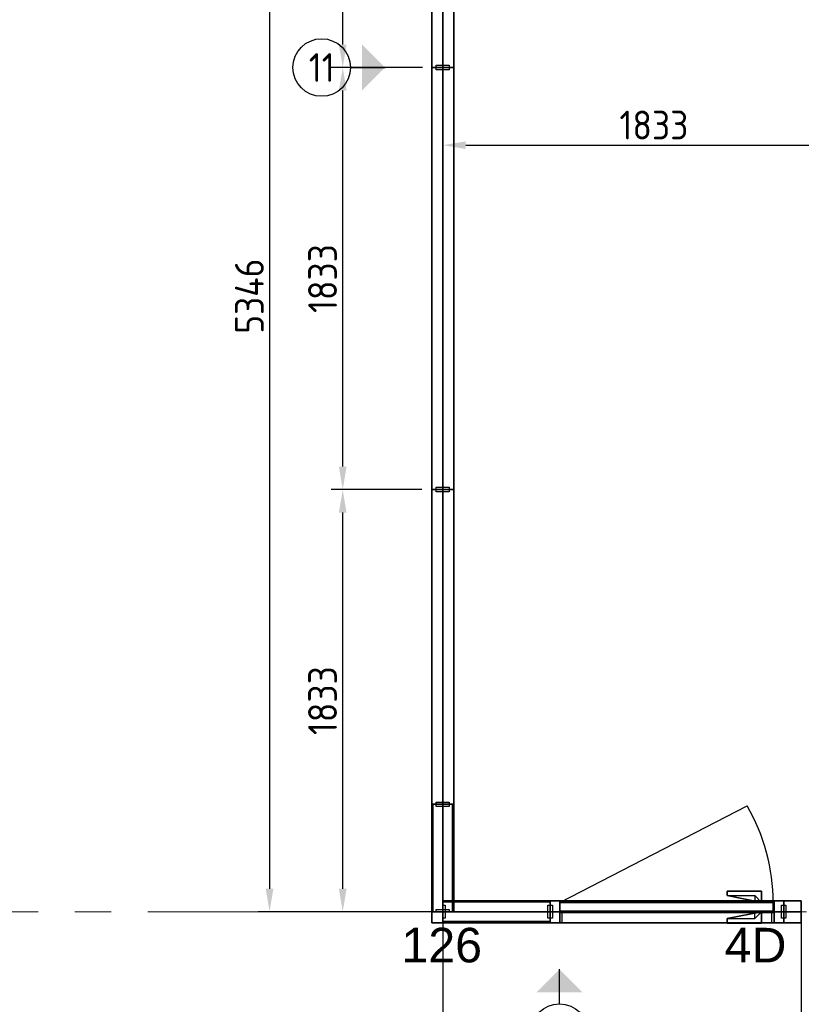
# Model space of a CAD drawing. Extents: x 3176 to 58266, y 1852 to 38199.
# Tile 216 of 256: x 44848 to 48240, y 29926 to 34202. Entities that reach past the tile are written whole.
import ezdxf
from ezdxf.enums import TextEntityAlignment as Align

# ---------------------------------------------------------------- set-up
doc = ezdxf.new("R2010")
doc.units = 0
doc.header["$LTSCALE"] = 50
doc.header["$PDSIZE"] = -5
doc.linetypes.add('HIDDEN2', pattern=[4.7625, 3.175, -1.5875])
doc.linetypes.add('Onderlegger 1e verdieping$0$stramien', pattern=[22.225, 12.7, -3.175, 3.175, -3.175])
doc.layers.get('0').update_dxf_attribs({"linetype": 'CONTINUOUS'})
doc.layers.get('DEFPOINTS').update_dxf_attribs({"linetype": 'CONTINUOUS'})
for name, color, linetype in [('AS-A38--_F----5', 2, 'CONTINUOUS'), ('AS-A38--_F---4-', 9, 'CONTINUOUS'), ('AS-I38-E_F----5_Deuren', 7, 'CONTINUOUS'), ('AS-I38-M_F----5_Deurmodulen', 7, 'CONTINUOUS'), ('AS-I38-M_F----5_Hoekaansluitingen', 7, 'CONTINUOUS'), ('AS-I38-M_F----5_Muuraansluitingen', 7, 'CONTINUOUS'), ('AS-I38-M_F----5_Wandmodulen', 7, 'CONTINUOUS'), ('AS-L32--_F----5', 84, 'CONTINUOUS'), ('AS-L32--_F---4-', 84, 'CONTINUOUS'), ('AS-L32--_F-23--', 84, 'CONTINUOUS'), ('AS-L32--_F123--', 84, 'CONTINUOUS'), ('AS-L38--', 7, 'CONTINUOUS'), ('AS-L38--_F----5', 7, 'CONTINUOUS'), ('AS-L38--_F---4-', 7, 'CONTINUOUS'), ('AS-L38--_F-23--', 3, 'CONTINUOUS'), ('AS-L38--_F1----', 2, 'CONTINUOUS'), ('AS-L38--_F1-----', 2, 'CONTINUOUS'), ('AS-L38--_F123--', 7, 'CONTINUOUS'), ('AS-L38GL_F---4-', 2, 'CONTINUOUS'), ('AS-L38GL_F123--', 3, 'CONTINUOUS'), ('AS-M38--_F123--_Wandlengte', 1, 'CONTINUOUS'), ('AS-T38--_F----5', 7, 'CONTINUOUS'), ('AS-T38--_F-23--', 7, 'CONTINUOUS'), ('IWTEKST', 2, 'CONTINUOUS')]:
    doc.layers.add(name, color=color, linetype=linetype)
doc.layers.add('AS-I38-1_F----5', color=2, linetype='CONTINUOUS', plot=False)
doc.layers.add('IWHARTWAND', color=6, linetype='CONTINUOUS', plot=False)
doc.layers.add('Onderlegger 1e verdieping$0$S-GRID', color=8, linetype='CONTINUOUS', lineweight=18)
doc.styles.get("Standard").update_dxf_attribs({"font": 'isocp.shx'})
doc.dimstyles.new('CWall_F2_Wandlengte', dxfattribs={"dimscale": 50, "dimtxt": 2.5, "dimasz": 2, "dimexe": 1, "dimexo": 1, "dimgap": 0.5, "dimtad": 1, "dimdec": 0, "dimdsep": 46, "dimtxsty": 'Standard', "dimcen": 2.5, "dimclrt": 2, "dimadec": 0, "dimazin": 0, "dimtfac": 1, "dimtdec": 0, "dimtix": 1, "dimtmove": 2, "dimatfit": 0, "dimfxl": 0, "dimtolj": 1, "dimtzin": 0, "dimarcsym": 0})
pattern_1 = [(60, (160, 2090), (-43300, 25000), [300, -50000]), (60, (230, 2164), (-43300, 25000), [100, -50000]), (60, (187, 2190), (-43300, 25000), [100, -50000]), (150, (320, 2170), (-25000, -43300), [200, -50000])]
pattern_2 = [(0, (233.25, 1360), (29.766, 59.531), [0, -59.531])]
pattern_3 = [(60, (160, 1230), (-43300, 25000), [300, -50000]), (60, (230, 1304), (-43300, 25000), [100, -50000]), (60, (187, 1330), (-43300, 25000), [100, -50000]), (150, (320, 1310), (-25000, -43300), [200, -50000])]
pattern_4 = [(60, (160, 370), (-43300, 25000), [300, -50000]), (60, (230, 444), (-43300, 25000), [100, -50000]), (60, (187, 470), (-43300, 25000), [100, -50000]), (150, (320, 450), (-25000, -43300), [200, -50000])]
pattern_5 = [(0, (683.25, 1360), (31.75, 31.75), [15.875, -47.625]), (90, (691.188, 1352.062), (-31.75, 31.75), [15.875, -47.625])]
pattern_6 = [(0, (916.5, 1360), (31.75, 31.75), [15.875, -47.625]), (90, (924.438, 1352.062), (-31.75, 31.75), [15.875, -47.625])]
pattern_7 = [(0, (822.5, 1360), (31.75, 31.75), [15.875, -47.625]), (90, (830.438, 1352.062), (-31.75, 31.75), [15.875, -47.625])]

# ---------------------------------------------------------------- blocks, each defined once
blk = doc.blocks.new('Onderlegger 1e verdieping')
at = {"layer": 'Onderlegger 1e verdieping$0$S-GRID', "linetype": 'Onderlegger 1e verdieping$0$stramien'}
blk.add_line((3176.5, 30328.2), (55473.5, 30328.2), dxfattribs=at)
blk = doc.blocks.new('QHK-2---_CTA01')
at = {"layer": 'AS-L38--_F----5', "linetype": 'HIDDEN2'}
blk.add_line((0, 0), (0, 0, 2700), dxfattribs=at)
at = {"layer": 'AS-L38--_F---4-'}
blk.add_line((-47.5, 47.5), (-47.5, 47.5, 2700), dxfattribs=at)
for points, invisible_edges in [([(0, 47.5, 2700), (0, -47.5, 2700), (47.5, -47.5, 2700), (-47.5, 47.5, 2700)], 4), ([(47.5, -47.5, 2700), (-47.5, 47.5, 2700), (-47.5, 0, 2700), (47.5, 0, 2700)], 1), ([(47.5, 0), (47.5, 0, 60), (47.5, -47.5, 60), (47.5, -47.5)], 1), ([(47.5, 0, 2660), (47.5, 0, 2700), (47.5, -47.5, 2700), (47.5, -47.5, 2660)], 1), ([(47.5, -47.5), (47.5, -47.5, 60), (0, -47.5, 60), (0, -47.5)], 4), ([(47.5, -47.5, 2660), (47.5, -47.5, 2700), (0, -47.5, 2700), (0, -47.5, 2660)], 4)]:
    blk.add_3dface(points, dxfattribs=dict(at, invisible_edges=invisible_edges))
for points in [[(47.5, 0, 60), (47.5, 0, 2660), (47.5, -47.5, 2660), (47.5, -47.5, 60)], [(47.5, -47.5, 60), (47.5, -47.5, 2660), (0, -47.5, 2660), (0, -47.5, 60)]]:
    blk.add_3dface(points, dxfattribs=at)
at = {"layer": 'AS-L38--_F123--'}
blk.add_lwpolyline([(0, -47.5), (47.5, -47.5), (47.5, 0)], dxfattribs=at)
at = {"layer": 'DEFPOINTS'}
blk.add_point((0, 0, 2700), dxfattribs=at)
at = {"layer": 'AS-I38-M_F----5_Hoekaansluitingen', "extrusion": (1, -6.12303e-17, 0)}
blk.add_text('D126', height=125, rotation=90, dxfattribs=at).set_placement((0, 2750), align=Align.MIDDLE_LEFT)
at = {"layer": 'AS-I38-M_F----5_Hoekaansluitingen', "extrusion": (0, -1, 0)}
blk.add_text('D126', height=125, rotation=90, dxfattribs=at).set_placement((0, 2750), align=Align.MIDDLE_LEFT)
blk = doc.blocks.new('WandNr2-_CTA01')
at = {"layer": 'AS-T38--_F-23--', "color": 0, "linetype": 'ByBlock'}
blk.add_line((0, -5), (0, -2), dxfattribs=at)
blk.add_circle((0, -7.5), 2.5, dxfattribs=at)
blk.add_solid([(0, -2), (2, -4), (-2, -4)], dxfattribs=at)
blk.add_attdef('WANDNR', text='', height=2.5, dxfattribs=at).set_placement((0, -7.5), align=Align.MIDDLE)
blk = doc.blocks.new('WandNr5o_CTA01')
at = {"layer": 'AS-T38--_F----5', "color": 0, "linetype": 'ByBlock'}
blk.add_circle((0, -18), 2.5, dxfattribs=at)
blk.add_attdef('WANDNR', text='', height=2.5, dxfattribs=at).set_placement((0, -18), align=Align.MIDDLE)
blk = doc.blocks.new('QPGLAS--_CTA01')
at = {"layer": 'AS-L38--_F----5', "color": 0}
blk.add_3dface([(0, 0), (1, 0), (1, 0, 1), (0, 0, 1)], dxfattribs=at)
at = {"layer": 'AS-L38GL_F123--'}
blk.add_line((0, 0), (1, 0), dxfattribs=at)
at = {"layer": 'AS-L38GL_F---4-'}
mesh = blk.add_polymesh((6, 3), dxfattribs=at)
for k, corner in enumerate([(1, -0.45, 1), (1, -0.45), (1, -0.45), (0, -0.45, 1), (0, -0.45), (0, -0.45), (0, 0.45, 1), (0, 0.45), (0, -0.45), (1, 0.45, 1), (1, 0.45), (1, -0.45), (1, 0.45, 1), (1, 0.45, 1), (1, -0.45, 1), (0, 0.45, 1), (0, 0.45, 1), (0, -0.45, 1)]):
    mesh.set_mesh_vertex(divmod(k, 3), corner)
blk = doc.blocks.new('O4------_CTA01')
blk.add_blockref('QPGLAS--_CTA01', (0, 0))
blk = doc.blocks.new('BvnAans-_CTA01')
at = {"layer": 'AS-L38--_F----5', "color": 0, "invisible_edges": 10}
blk.add_3dface([(0, 0), (1, 0), (1, 0, 1), (0, 0, 1)], dxfattribs=at)
at = {"layer": 'AS-L38--_F---4-', "invisible_edges": 10}
for points in [[(0, 0.5), (1, 0.5), (1, 0.5, 1), (0, 0.5, 1)], [(0, -0.5), (1, -0.5), (1, -0.5, 1), (0, -0.5, 1)]]:
    blk.add_3dface(points, dxfattribs=at)
at = {"layer": 'AS-L38--_F---4-'}
blk.add_3dface([(0, -0.5, 1), (0, 0.5, 1), (1, 0.5, 1), (1, -0.5, 1)], dxfattribs=at)
blk = doc.blocks.new('OndrAans_CTA01')
at = {"layer": 'AS-L38--_F----5', "color": 0, "invisible_edges": 10}
blk.add_3dface([(0, 0), (1, 0), (1, 0, 1), (0, 0, 1)], dxfattribs=at)
at = {"layer": 'AS-L38--_F---4-', "invisible_edges": 10}
for points in [[(0, 0.5), (1, 0.5), (1, 0.5, 1), (0, 0.5, 1)], [(0, -0.5), (1, -0.5), (1, -0.5, 1), (0, -0.5, 1)]]:
    blk.add_3dface(points, dxfattribs=at)
at = {"layer": 'AS-L38--_F123--', "color": 0}
blk.add_3dface([(0, -0.5), (1, -0.5), (1, 0.5), (0, 0.5)], dxfattribs=at)
blk = doc.blocks.new('Q0WDSTL-_CTA01')
at = {"layer": 'AS-L38--_F-23--'}
for p, q in [((0, 0.3), (0, 0.5)), ((0, -0.3), (0, -0.5))]:
    blk.add_line(p, q, dxfattribs=at)
at = {"layer": 'AS-L38--_F-23--', "color": 1}
blk.add_lwpolyline([(0, 0.3), (1, 0.3), (1, -0.3), (0, -0.3)], dxfattribs=at)
at = {"layer": 'AS-L38--_F1-----'}
blk.add_lwpolyline([(0, 0.5), (0, -0.5)], dxfattribs=at)
blk = doc.blocks.new('QWND39--_CTA01')
at = {"layer": 'AS-A38--_F----5', "extrusion": (0, -1, 0)}
h = blk.add_hatch(dxfattribs=at)
h.set_pattern_fill('GLAS2', color=256, scale=50, angle=60, style=0, pattern_type=2)
h.set_pattern_definition(pattern_1)
h.paths.add_polyline_path([(0, 1780), (466.5, 1780), (466.5, 2660), (0, 2660)])
h = blk.add_hatch(dxfattribs=at)
h.set_pattern_fill('GLAS2', color=256, scale=50, angle=60, style=0, pattern_type=2)
h.set_pattern_definition(pattern_3)
h.paths.add_polyline_path([(0, 940), (466.5, 940), (466.5, 1780), (0, 1780)])
h = blk.add_hatch(dxfattribs=at)
h.set_pattern_fill('GLAS2', color=256, scale=50, angle=60, style=0, pattern_type=2)
h.set_pattern_definition(pattern_4)
h.paths.add_polyline_path([(0, 60), (466.5, 60), (466.5, 940), (0, 940)])
h = blk.add_hatch(dxfattribs=at)
h.set_pattern_fill('DOTS', color=256, scale=37.5, style=0)
h.set_pattern_definition(pattern_2)
h.paths.add_polyline_path([(10, 950), (456.5, 950), (456.5, 1770), (10, 1770)])
at = {"layer": 'AS-A38--_F---4-', "extrusion": (0, -1, 0)}
h = blk.add_hatch(dxfattribs=at)
h.set_pattern_fill('GLAS2', color=256, scale=50, angle=60, style=0, pattern_type=2)
h.set_pattern_definition(pattern_1)
h.paths.add_polyline_path([(0, 1780), (466.5, 1780), (466.5, 2660), (0, 2660)])
h = blk.add_hatch(dxfattribs=at)
h.set_pattern_fill('GLAS2', color=256, scale=50, angle=60, style=0, pattern_type=2)
h.set_pattern_definition(pattern_3)
h.paths.add_polyline_path([(0, 940), (466.5, 940), (466.5, 1780), (0, 1780)])
h = blk.add_hatch(dxfattribs=at)
h.set_pattern_fill('GLAS2', color=256, scale=50, angle=60, style=0, pattern_type=2)
h.set_pattern_definition(pattern_4)
h.paths.add_polyline_path([(0, 60), (466.5, 60), (466.5, 940), (0, 940)])
h = blk.add_hatch(dxfattribs=at)
h.set_pattern_fill('DOTS', color=256, scale=37.5, style=0)
h.set_pattern_definition(pattern_2)
h.paths.add_polyline_path([(10, 950), (456.5, 950), (456.5, 1770), (10, 1770)])
h = blk.add_hatch(dxfattribs=at)
h.set_pattern_fill('GLAS2', color=256, scale=50, angle=60, style=0, pattern_type=2)
h.set_pattern_definition(pattern_1)
h.paths.add_polyline_path([(0, 1780), (466.5, 1780), (466.5, 2660), (0, 2660)])
h = blk.add_hatch(dxfattribs=at)
h.set_pattern_fill('GLAS2', color=256, scale=50, angle=60, style=0, pattern_type=2)
h.set_pattern_definition(pattern_3)
h.paths.add_polyline_path([(0, 940), (466.5, 940), (466.5, 1780), (0, 1780)])
h = blk.add_hatch(dxfattribs=at)
h.set_pattern_fill('GLAS2', color=256, scale=50, angle=60, style=0, pattern_type=2)
h.set_pattern_definition(pattern_4)
h.paths.add_polyline_path([(0, 60), (466.5, 60), (466.5, 940), (0, 940)])
h = blk.add_hatch(dxfattribs=at)
h.set_pattern_fill('DOTS', color=256, scale=37.5, style=0)
h.set_pattern_definition(pattern_2)
h.paths.add_polyline_path([(10, 950), (456.5, 950), (456.5, 1770), (10, 1770)])
at = {"layer": 'DEFPOINTS'}
blk.add_point((0, 0, 2700), dxfattribs=at)
at = {"layer": 'AS-L38--', "yscale": 95}
for name, p, xscale, zscale in [('BvnAans-_CTA01', (0, 0, 2660), 466.5, 40), ('OndrAans_CTA01', (0, 0), 466.5, 60), ('Q0WDSTL-_CTA01', (0, 0), 10, 10), ('O4------_CTA01', (0, 0, 940), 466.5, 840), ('O4------_CTA01', (0, 0, 1780), 466.5, 880), ('O4------_CTA01', (0, 0, 60), 466.5, 880)]:
    blk.add_blockref(name, p, dxfattribs=dict(at, xscale=xscale, zscale=zscale))
at = {"layer": 'AS-L38--', "xscale": 10, "yscale": 95, "zscale": 10, "rotation": 180}
blk.add_blockref('Q0WDSTL-_CTA01', (466.5, 0), dxfattribs=at)
at = {"layer": 'AS-I38-1_F----5', "extrusion": (0, -1, 0)}
blk.add_text('98', height=90, dxfattribs=at).set_placement((40, 130))
at = {"layer": 'AS-I38-M_F----5_Wandmodulen', "extrusion": (0, -1, 0)}
blk.add_text('GH', height=125, rotation=90, dxfattribs=at).set_placement((233.2, 2750), align=Align.MIDDLE_LEFT)
blk = doc.blocks.new('QWND76--_CTA01')
at = {"layer": 'AS-A38--_F----5', "extrusion": (0, -1, 0)}
h = blk.add_hatch(dxfattribs=at)
h.set_pattern_fill('GLAS2', color=256, scale=50, angle=60, style=0, pattern_type=2)
h.set_pattern_definition(pattern_4)
h.paths.add_polyline_path([(0, 60), (466.5, 60), (466.5, 940), (0, 940)])
h = blk.add_hatch(dxfattribs=at)
h.set_pattern_fill('GLAS2', color=256, scale=50, angle=60, style=0, pattern_type=2)
h.set_pattern_definition(pattern_3)
h.paths.add_polyline_path([(0, 940), (466.5, 940), (466.5, 1780), (0, 1780)])
h = blk.add_hatch(dxfattribs=at)
h.set_pattern_fill('GLAS2', color=256, scale=50, angle=60, style=0, pattern_type=2)
h.set_pattern_definition(pattern_1)
h.paths.add_polyline_path([(0, 1780), (466.5, 1780), (466.5, 2660), (0, 2660)])
h = blk.add_hatch(dxfattribs=at)
h.set_pattern_fill('DOTS', color=256, scale=37.5, style=0)
h.set_pattern_definition(pattern_2)
h.paths.add_polyline_path([(10, 950), (456.5, 950), (456.5, 1770), (10, 1770)])
at = {"layer": 'AS-A38--_F---4-', "extrusion": (0, -1, 0)}
h = blk.add_hatch(dxfattribs=at)
h.set_pattern_fill('GLAS2', color=256, scale=50, angle=60, style=0, pattern_type=2)
h.set_pattern_definition(pattern_1)
h.paths.add_polyline_path([(0, 1780), (466.5, 1780), (466.5, 2660), (0, 2660)])
h = blk.add_hatch(dxfattribs=at)
h.set_pattern_fill('GLAS2', color=256, scale=50, angle=60, style=0, pattern_type=2)
h.set_pattern_definition(pattern_3)
h.paths.add_polyline_path([(0, 940), (466.5, 940), (466.5, 1780), (0, 1780)])
h = blk.add_hatch(dxfattribs=at)
h.set_pattern_fill('GLAS2', color=256, scale=50, angle=60, style=0, pattern_type=2)
h.set_pattern_definition(pattern_4)
h.paths.add_polyline_path([(0, 60), (466.5, 60), (466.5, 940), (0, 940)])
h = blk.add_hatch(dxfattribs=at)
h.set_pattern_fill('DOTS', color=256, scale=37.5, style=0)
h.set_pattern_definition(pattern_2)
h.paths.add_polyline_path([(10, 950), (456.5, 950), (456.5, 1770), (10, 1770)])
h = blk.add_hatch(dxfattribs=at)
h.set_pattern_fill('GLAS2', color=256, scale=50, angle=60, style=0, pattern_type=2)
h.set_pattern_definition(pattern_1)
h.paths.add_polyline_path([(0, 1780), (466.5, 1780), (466.5, 2660), (0, 2660)])
h = blk.add_hatch(dxfattribs=at)
h.set_pattern_fill('GLAS2', color=256, scale=50, angle=60, style=0, pattern_type=2)
h.set_pattern_definition(pattern_3)
h.paths.add_polyline_path([(0, 940), (466.5, 940), (466.5, 1780), (0, 1780)])
h = blk.add_hatch(dxfattribs=at)
h.set_pattern_fill('GLAS2', color=256, scale=50, angle=60, style=0, pattern_type=2)
h.set_pattern_definition(pattern_4)
h.paths.add_polyline_path([(0, 60), (466.5, 60), (466.5, 940), (0, 940)])
h = blk.add_hatch(dxfattribs=at)
h.set_pattern_fill('DOTS', color=256, scale=37.5, style=0)
h.set_pattern_definition(pattern_2)
h.paths.add_polyline_path([(10, 950), (456.5, 950), (456.5, 1770), (10, 1770)])
at = {"layer": 'DEFPOINTS'}
blk.add_point((0, 0, 2700), dxfattribs=at)
at = {"layer": 'AS-L38--', "yscale": 95}
for name, p, xscale, zscale in [('BvnAans-_CTA01', (0, 0, 2660), 466.5, 40), ('OndrAans_CTA01', (0, 0), 466.5, 60), ('Q0WDSTL-_CTA01', (0, 0), 10, 10), ('O4------_CTA01', (0, 0, 1780), 466.5, 880), ('O4------_CTA01', (0, 0, 940), 466.5, 840), ('O4------_CTA01', (0, 0, 60), 466.5, 880)]:
    blk.add_blockref(name, p, dxfattribs=dict(at, xscale=xscale, zscale=zscale))
at = {"layer": 'AS-L38--', "xscale": 10, "yscale": 95, "zscale": 10, "rotation": 180}
blk.add_blockref('Q0WDSTL-_CTA01', (466.5, 0), dxfattribs=at)
at = {"layer": 'AS-I38-1_F----5', "extrusion": (0, -1, 0)}
blk.add_text('1', height=90, dxfattribs=at).set_placement((40, 130))
at = {"layer": 'AS-I38-M_F----5_Wandmodulen', "extrusion": (0, -1, 0)}
blk.add_text('GH', height=125, rotation=90, dxfattribs=at).set_placement((233.2, 2750), align=Align.MIDDLE_LEFT)
blk = doc.blocks.new('3ADRDRP-_CTA01')
at = {"layer": 'AS-L38--_F----5', "color": 0}
blk.add_3dface([(0, 0), (1, 0), (1, 0, 1), (0, 0, 1)], dxfattribs=at)
at = {"layer": 'AS-L38--_F---4-'}
mesh = blk.add_polymesh((6, 3), dxfattribs=at)
for k, corner in enumerate([(1, -0.5, 1), (1, -0.5), (1, -0.5), (0, -0.5, 1), (0, -0.5), (0, -0.5), (0, 0.5, 1), (0, 0.5), (0, -0.5), (1, 0.5, 1), (1, 0.5), (1, -0.5), (1, 0.5, 1), (1, 0.5, 1), (1, -0.5, 1), (0, 0.5, 1), (0, 0.5, 1), (0, -0.5, 1)]):
    mesh.set_mesh_vertex(divmod(k, 3), corner)
blk = doc.blocks.new('Q0DRSTL-_CTA01')
at = {"layer": 'AS-L38--_F----5', "color": 0}
blk.add_3dface([(0, 0), (1, 0), (1, 0, 1), (0, 0, 1)], dxfattribs=at)
at = {"layer": 'AS-L38--_F-23--', "color": 0}
for p, q in [((0, 0.5), (0, 0.3)), ((1, 0.5), (1, 0)), ((1, 0), (1.25, 0)), ((0, -0.5), (0, -0.3))]:
    blk.add_line(p, q, dxfattribs=at)
for points in [[(1, 0.5), (0, 0.5)], [(0, -0.5), (1.25, -0.5), (1.25, 0)]]:
    blk.add_lwpolyline(points, dxfattribs=at)
at = {"layer": 'AS-L38--_F1----', "color": 0}
blk.add_lwpolyline([(0, -0.5), (1, -0.5), (1, 0.5), (0, 0.5)], close=True, dxfattribs=at)
at = {"layer": 'AS-L38--_F---4-'}
mesh = blk.add_polymesh((6, 3), dxfattribs=at)
for k, corner in enumerate([(1, -0.5, 1), (1, -0.5), (1, -0.5), (0, -0.5, 1), (0, -0.5), (0, -0.5), (0, 0.5, 1), (0, 0.5), (0, -0.5), (1, 0.5, 1), (1, 0.5), (1, -0.5), (1, 0.5, 1), (1, 0.5, 1), (1, -0.5, 1), (0, 0.5, 1), (0, 0.5, 1), (0, -0.5, 1)]):
    mesh.set_mesh_vertex(divmod(k, 3), corner)
blk = doc.blocks.new('ddch1---_CTA01')
at = {"layer": 'AS-L32--_F----5', "color": 1}
for p, q in [((0, 0.075), (1, 0.075, 0.5)), ((1, 0.075, 0.5), (0, 0.075, 1))]:
    blk.add_line(p, q, dxfattribs=at)
at = {"layer": 'AS-L32--_F----5', "color": 1, "linetype": 'HIDDEN2'}
for p, q in [((0, -0.075), (1, -0.075, 0.5)), ((1, -0.075, 0.5), (0, -0.075, 1))]:
    blk.add_line(p, q, dxfattribs=at)
at = {"layer": 'AS-L32--_F----5'}
blk.add_3dface([(0, 0), (0, 0, 1), (1, 0, 1), (1, 0)], dxfattribs=at)
at = {"layer": 'AS-L32--_F---4-'}
for points in [[(0, 1), (0, 1, 1), (1, 1, 1), (1, 1)], [(0, 1), (0, 0), (0, 0, 1), (0, 1, 1)], [(0, 0, 1), (0, 1, 1), (1, 1, 1), (1, 0, 1)], [(1, 1, 1), (1, 0, 1), (1, 0), (1, 1)], [(0, 0), (0, 0, 1), (1, 0, 1), (1, 0)]]:
    blk.add_3dface(points, dxfattribs=at)
at = {"layer": 'AS-L32--_F123--', "color": 1}
blk.add_line((0, 1), (0.8776, 11.4994), dxfattribs=at)
at = {"layer": 'AS-L32--_F123--'}
for p, q in [((1, 1), (0, 1)), ((0, 1), (0, 0)), ((1, 0), (1, 1)), ((0, 0), (1, 0))]:
    blk.add_line(p, q, dxfattribs=at)
at = {"layer": 'AS-L32--_F123--', "color": 1}
blk.add_ellipse((0, 1), major_axis=(0, 21.9), ratio=0.045662, start_param=-1.570796, end_param=-1.070796, dxfattribs=at)
at = {"layer": 'DEFPOINTS'}
blk.add_point((0, 0), dxfattribs=at)
blk.add_point((0, 0), dxfattribs=at)
blk = doc.blocks.new('KlnkRcht_CTA01')
at = {"layer": 'AS-L32--_F----5'}
blk.add_polyline3d([(-0.5, 0, -0.5), (0.5, 0, -0.5), (0.5, 0, 0.5), (-0.5, 0, 0.5)], close=True, dxfattribs=at)
at = {"layer": 'AS-L32--_F-23--'}
for p, q in [((0.3, -0.6, -0.5), (0.3, 0, -0.5)), ((0.5, 0, -0.5), (0.5, -1, -0.5)), ((-0.5, -1, -0.5), (-0.5, -0.6, -0.5)), ((-0.5, -0.6, -0.5), (0.3, -0.6, -0.5)), ((0.5, -1, -0.5), (-0.5, -1, -0.5))]:
    blk.add_line(p, q, dxfattribs=at)
at = {"layer": 'AS-L32--_F---4-'}
mesh = blk.add_polyface(dxfattribs=at)
corners = [(0.5, 0, -0.5), (0.5, -1, -0.5), (-0.5, -1, -0.5), (-0.5, -0.6, -0.5), (0.3, -0.6, -0.5), (0.3, 0, -0.5), (0.5, 0, 0.5), (0.5, -1, 0.5), (-0.5, -1, 0.5), (-0.5, -0.6, 0.5), (0.3, -0.6, 0.5), (0.3, 0, 0.5)]
mesh.append_faces([[corners[k] for k in face] for face in [(0, 1, 7, 6), (1, 2, 8, 7), (2, 3, 9, 8)]])
mesh.append_faces([[corners[k] for k in face] for face in [(6, 10, 11)]], dxfattribs={"vtx0": -1})
mesh.append_faces([[corners[k] for k in face] for face in [(6, 9, 10)]], dxfattribs={"vtx0": -1, "vtx2": -1})
mesh.append_faces([[corners[k] for k in face] for face in [(6, 7, 8, 9)]], dxfattribs={"vtx3": -1})
blk = doc.blocks.new('QDR-12--_CTA01')
at = {"layer": 'DEFPOINTS'}
blk.add_point((0, 0, 2700), dxfattribs=at)
at = {"layer": 'AS-L38--'}
for name, p, xscale, yscale, zscale in [('ddch1---_CTA01', (41.5, 0, 10), 926, 40, 2585), ('KlnkRcht_CTA01', (842.5, 40, 1050), 150, -50, 20), ('BvnAans-_CTA01', (0, 0, 2660), 1013, 95, 40), ('Q0WDSTL-_CTA01', (0, 0), 10, 95, 10), ('3ADRDRP-_CTA01', (0, 0, 2595), 1013, 95, 65), ('Q0DRSTL-_CTA01', (0, 0), 41.5, 95, 2595), ('Q0DRSTL-_CTA01', (1013, 0), -41.5, 95, 2595), ('KlnkRcht_CTA01', (842.5, 0, 1050), 150, 50, 20)]:
    blk.add_blockref(name, p, dxfattribs=dict(at, xscale=xscale, yscale=yscale, zscale=zscale))
at = {"layer": 'AS-L38--', "xscale": 10, "yscale": 95, "zscale": 10, "rotation": 180}
blk.add_blockref('Q0WDSTL-_CTA01', (1013, 0), dxfattribs=at)
at = {"layer": 'AS-I38-E_F----5_Deuren', "extrusion": (0, -1, 0)}
blk.add_text('926x2585', height=90, dxfattribs=at).set_placement((959, 175), align=Align.BOTTOM_RIGHT)
at = {"layer": 'AS-I38-M_F----5_Deurmodulen', "extrusion": (0, -1, 0)}
blk.add_text('DA', height=125, rotation=90, dxfattribs=at).set_placement((506.5, 2750), align=Align.MIDDLE_LEFT)
blk = doc.blocks.new('*D249')
at = {"layer": 'AS-M38--_F123--_Wandlengte', "color": 0, "lineweight": -2}
for p, q in [((48516.6, 33903.9), (48516.6, 33606.9)), ((46683.6, 33736.8), (46683.6, 33606.9)), ((46783.6, 33656.9), (48416.6, 33656.9))]:
    blk.add_line(p, q, dxfattribs=at)
at = {"layer": 'AS-M38--_F123--_Wandlengte', "color": 0}
for points in [[(46783.6, 33673.6), (46783.6, 33640.3), (46683.6, 33656.9)], [(48416.6, 33673.6), (48416.6, 33640.3), (48516.6, 33656.9)]]:
    blk.add_solid(points, dxfattribs=at)
at = {"layer": 'DEFPOINTS', "color": 0}
for p in [(48516.6, 33953.9), (46683.6, 33786.8, -600), (48516.6, 33656.9)]:
    blk.add_point(p, dxfattribs=at)
at = {"layer": 'AS-M38--_F123--_Wandlengte', "color": 2, "insert": (47600.1, 33744.4), "char_height": 125, "attachment_point": 5}
blk.add_mtext('\\A1;1833', dxfattribs=at)
blk = doc.blocks.new('QEND8---_CTA01')
at = {"layer": 'AS-L38--_F----5', "invisible_edges": 1}
for points in [[(0, 0), (0, 0, 60), (76.5, 0, 60), (76.5, 0)], [(0, 0, 2660), (0, 0, 2700), (76.5, 0, 2700), (76.5, 0, 2660)]]:
    blk.add_3dface(points, dxfattribs=at)
at = {"layer": 'AS-L38--_F----5'}
blk.add_3dface([(0, 0, 60), (0, 0, 2660), (76.5, 0, 2660), (76.5, 0, 60)], dxfattribs=at)
at = {"layer": 'AS-L38--_F---4-', "invisible_edges": 1}
for points in [[(76.5, 47.5), (76.5, 47.5, 60), (0, 47.5, 60), (0, 47.5)], [(76.5, 47.5, 2660), (76.5, 47.5, 2700), (0, 47.5, 2700), (0, 47.5, 2660)], [(0, -47.5), (0, -47.5, 60), (76.5, -47.5, 60), (76.5, -47.5)], [(0, -47.5, 2660), (0, -47.5, 2700), (76.5, -47.5, 2700), (76.5, -47.5, 2660)]]:
    blk.add_3dface(points, dxfattribs=at)
at = {"layer": 'AS-L38--_F---4-'}
for points in [[(76.5, 47.5, 60), (76.5, 47.5, 2660), (0, 47.5, 2660), (0, 47.5, 60)], [(0, -47.5, 2700), (76.5, -47.5, 2700), (76.5, 47.5, 2700), (0, 47.5, 2700)], [(76.5, -47.5), (76.5, -47.5, 60), (76.5, 47.5, 60), (76.5, 47.5)], [(76.5, -47.5, 60), (76.5, -47.5, 2660), (76.5, 47.5, 2660), (76.5, 47.5, 60)], [(76.5, -47.5, 2660), (76.5, -47.5, 2700), (76.5, 47.5, 2700), (76.5, 47.5, 2660)], [(0, -47.5, 60), (0, -47.5, 2660), (76.5, -47.5, 2660), (76.5, -47.5, 60)]]:
    blk.add_3dface(points, dxfattribs=at)
at = {"layer": 'AS-L38--_F123--'}
blk.add_lwpolyline([(0, -47.5), (76.5, -47.5), (76.5, 47.5), (0, 47.5)], dxfattribs=at)
at = {"layer": 'DEFPOINTS'}
blk.add_point((76.5, 0, 2700), dxfattribs=at)
at = {"layer": 'AS-L38--', "xscale": 10, "yscale": 95, "zscale": 10}
blk.add_blockref('Q0WDSTL-_CTA01', (0, 0), dxfattribs=at)
at = {"layer": 'AS-I38-M_F----5_Muuraansluitingen', "extrusion": (0, -1, 0)}
blk.add_text('D4D', height=125, rotation=90, dxfattribs=at).set_placement((76.5, 2750), align=Align.MIDDLE_LEFT)
blk = doc.blocks.new('D1------_CTA01')
at = {"layer": 'AS-L38--_F----5', "color": 0}
blk.add_3dface([(0, 0), (1, 0), (1, 0, 1), (0, 0, 1)], dxfattribs=at)
at = {"layer": 'AS-L38--_F---4-'}
for points in [[(0, 0.5), (1, 0.5), (1, 0.5, 1), (0, 0.5, 1)], [(0, -0.5), (1, -0.5), (1, -0.5, 1), (0, -0.5, 1)]]:
    blk.add_3dface(points, dxfattribs=at)
blk = doc.blocks.new('QWND12--_CTA01')
at = {"layer": 'AS-A38--_F----5', "extrusion": (0, -1, 0)}
h = blk.add_hatch(dxfattribs=at)
h.set_pattern_fill('CROSS', color=256, scale=5, style=0)
h.set_pattern_definition(pattern_5)
h.paths.add_polyline_path([(0, 940), (1366.5, 940), (1366.5, 1780), (0, 1780)])
at = {"layer": 'AS-A38--_F---4-', "extrusion": (0, -1, 0)}
h = blk.add_hatch(dxfattribs=at)
h.set_pattern_fill('CROSS', color=256, scale=5, style=0)
h.set_pattern_definition(pattern_5)
h.paths.add_polyline_path([(0, 940), (1366.5, 940), (1366.5, 1780), (0, 1780)])
h = blk.add_hatch(dxfattribs=at)
h.set_pattern_fill('CROSS', color=256, scale=5, style=0)
h.set_pattern_definition(pattern_5)
h.paths.add_polyline_path([(0, 940), (1366.5, 940), (1366.5, 1780), (0, 1780)])
at = {"layer": 'DEFPOINTS'}
blk.add_point((0, 0, 2700), dxfattribs=at)
at = {"layer": 'AS-L38--', "yscale": 95}
for name, p, xscale, zscale in [('BvnAans-_CTA01', (0, 0, 2660), 1366.5, 40), ('OndrAans_CTA01', (0, 0), 1366.5, 60), ('Q0WDSTL-_CTA01', (0, 0), 10, 10), ('D1------_CTA01', (0, 0, 1780), 1366.5, 880), ('D1------_CTA01', (0, 0, 940), 1366.5, 840), ('D1------_CTA01', (0, 0, 60), 1366.5, 880)]:
    blk.add_blockref(name, p, dxfattribs=dict(at, xscale=xscale, zscale=zscale))
at = {"layer": 'AS-L38--', "xscale": 10, "yscale": 95, "zscale": 10, "rotation": 180}
blk.add_blockref('Q0WDSTL-_CTA01', (1366.5, 0), dxfattribs=at)
at = {"layer": 'AS-I38-1_F----5', "extrusion": (0, -1, 0)}
blk.add_text('3', height=90, dxfattribs=at).set_placement((40, 130))
at = {"layer": 'AS-I38-M_F----5_Wandmodulen', "extrusion": (0, -1, 0)}
blk.add_text('AH-Z1', height=125, rotation=90, dxfattribs=at).set_placement((683.25, 2750), align=Align.MIDDLE_LEFT)
blk = doc.blocks.new('QWND28--_CTA01')
at = {"layer": 'AS-A38--_F----5', "extrusion": (0, -1, 0)}
h = blk.add_hatch(dxfattribs=at)
h.set_pattern_fill('CROSS', color=256, scale=5, style=0)
h.set_pattern_definition(pattern_6)
h.paths.add_polyline_path([(0, 940), (1833, 940), (1833, 1780), (0, 1780)])
at = {"layer": 'AS-A38--_F---4-', "extrusion": (0, -1, 0)}
h = blk.add_hatch(dxfattribs=at)
h.set_pattern_fill('CROSS', color=256, scale=5, style=0)
h.set_pattern_definition(pattern_6)
h.paths.add_polyline_path([(0, 940), (1833, 940), (1833, 1780), (0, 1780)])
h = blk.add_hatch(dxfattribs=at)
h.set_pattern_fill('CROSS', color=256, scale=5, style=0)
h.set_pattern_definition(pattern_6)
h.paths.add_polyline_path([(0, 940), (1833, 940), (1833, 1780), (0, 1780)])
at = {"layer": 'DEFPOINTS'}
blk.add_point((0, 0, 2700), dxfattribs=at)
at = {"layer": 'AS-L38--', "yscale": 95}
for name, p, xscale, zscale in [('BvnAans-_CTA01', (0, 0, 2660), 1833, 40), ('OndrAans_CTA01', (0, 0), 1833, 60), ('Q0WDSTL-_CTA01', (0, 0), 10, 10), ('D1------_CTA01', (0, 0, 1780), 1833, 880), ('D1------_CTA01', (0, 0, 940), 1833, 840), ('D1------_CTA01', (0, 0, 60), 1833, 880)]:
    blk.add_blockref(name, p, dxfattribs=dict(at, xscale=xscale, zscale=zscale))
at = {"layer": 'AS-L38--', "xscale": 10, "yscale": 95, "zscale": 10, "rotation": 180}
blk.add_blockref('Q0WDSTL-_CTA01', (1833, 0), dxfattribs=at)
at = {"layer": 'AS-I38-1_F----5', "extrusion": (0, -1, 0)}
blk.add_text('2', height=90, dxfattribs=at).set_placement((40, 130))
at = {"layer": 'AS-I38-M_F----5_Wandmodulen', "extrusion": (0, -1, 0)}
blk.add_text('AH-Z1', height=125, rotation=90, dxfattribs=at).set_placement((916.5, 2750), align=Align.MIDDLE_LEFT)
blk = doc.blocks.new('*D329')
at = {"layer": 'AS-M38--_F123--_Wandlengte', "color": 0, "lineweight": -2}
for p, q in [((46592.5, 32161.2), (46199.6, 32161.2)), ((46249.6, 30428.2), (46249.6, 32061.2)), ((46536.1, 30328.2), (46199.6, 30328.2))]:
    blk.add_line(p, q, dxfattribs=at)
at = {"layer": 'AS-M38--_F123--_Wandlengte', "color": 0}
for points in [[(46233, 32061.2), (46266.3, 32061.2), (46249.6, 32161.2)], [(46233, 30428.2), (46266.3, 30428.2), (46249.6, 30328.2)]]:
    blk.add_solid(points, dxfattribs=at)
at = {"layer": 'DEFPOINTS', "color": 0}
for p in [(46249.6, 32161.2), (46642.5, 32161.2), (46586.1, 30328.2)]:
    blk.add_point(p, dxfattribs=at)
at = {"layer": 'AS-M38--_F123--_Wandlengte', "color": 2, "insert": (46162.1, 31244.7), "char_height": 125, "attachment_point": 5, "rotation": 90}
blk.add_mtext('\\A1;1833', dxfattribs=at)
blk = doc.blocks.new('*D330')
at = {"layer": 'AS-M38--_F123--_Wandlengte', "color": 0, "lineweight": -2}
for p, q in [((46595.6, 33994.2), (46199.6, 33994.2)), ((46249.6, 32261.2), (46249.6, 33894.2)), ((46592.5, 32161.2), (46199.6, 32161.2))]:
    blk.add_line(p, q, dxfattribs=at)
at = {"layer": 'AS-M38--_F123--_Wandlengte', "color": 0}
for points in [[(46233, 33894.2), (46266.3, 33894.2), (46249.6, 33994.2)], [(46233, 32261.2), (46266.3, 32261.2), (46249.6, 32161.2)]]:
    blk.add_solid(points, dxfattribs=at)
at = {"layer": 'DEFPOINTS', "color": 0}
for p in [(46249.6, 33994.2), (46645.6, 33994.2), (46642.5, 32161.2)]:
    blk.add_point(p, dxfattribs=at)
at = {"layer": 'AS-M38--_F123--_Wandlengte', "color": 2, "insert": (46162.1, 33077.7), "char_height": 125, "attachment_point": 5, "rotation": 90}
blk.add_mtext('\\A1;1833', dxfattribs=at)
blk = doc.blocks.new('*D331')
at = {"layer": 'AS-M38--_F123--_Wandlengte', "color": 0, "lineweight": -2}
for p, q in [((46468, 35674.2), (46199.6, 35674.2)), ((46249.6, 34094.2), (46249.6, 35574.2)), ((46595.6, 33994.2), (46199.6, 33994.2))]:
    blk.add_line(p, q, dxfattribs=at)
at = {"layer": 'AS-M38--_F123--_Wandlengte', "color": 0}
for points in [[(46233, 35574.2), (46266.3, 35574.2), (46249.6, 35674.2)], [(46233, 34094.2), (46266.3, 34094.2), (46249.6, 33994.2)]]:
    blk.add_solid(points, dxfattribs=at)
at = {"layer": 'DEFPOINTS', "color": 0}
for p in [(46249.6, 35674.2), (46518, 35674.2), (46645.6, 33994.2)]:
    blk.add_point(p, dxfattribs=at)
at = {"layer": 'AS-M38--_F123--_Wandlengte', "color": 2, "insert": (46162.1, 34834.2), "char_height": 125, "attachment_point": 5, "rotation": 90}
blk.add_mtext('\\A1;1680', dxfattribs=at)
blk = doc.blocks.new('QWND55--_CTA01')
at = {"layer": 'AS-A38--_F----5', "extrusion": (0, -1, 0)}
h = blk.add_hatch(dxfattribs=at)
h.set_pattern_fill('CROSS', color=256, scale=5, style=0)
h.set_pattern_definition(pattern_7)
h.paths.add_polyline_path([(0, 940), (1645, 940), (1645, 1780), (0, 1780)])
at = {"layer": 'AS-A38--_F---4-', "extrusion": (0, -1, 0)}
h = blk.add_hatch(dxfattribs=at)
h.set_pattern_fill('CROSS', color=256, scale=5, style=0)
h.set_pattern_definition(pattern_7)
h.paths.add_polyline_path([(0, 940), (1645, 940), (1645, 1780), (0, 1780)])
h = blk.add_hatch(dxfattribs=at)
h.set_pattern_fill('CROSS', color=256, scale=5, style=0)
h.set_pattern_definition(pattern_7)
h.paths.add_polyline_path([(0, 940), (1645, 940), (1645, 1780), (0, 1780)])
at = {"layer": 'DEFPOINTS'}
blk.add_point((0, 0, 2700), dxfattribs=at)
at = {"layer": 'AS-L38--', "yscale": 95}
for name, p, xscale, zscale in [('BvnAans-_CTA01', (0, 0, 2660), 1645, 40), ('OndrAans_CTA01', (0, 0), 1645, 60), ('Q0WDSTL-_CTA01', (0, 0), 10, 10), ('D1------_CTA01', (0, 0, 1780), 1645, 880), ('D1------_CTA01', (0, 0, 940), 1645, 840), ('D1------_CTA01', (0, 0, 60), 1645, 880)]:
    blk.add_blockref(name, p, dxfattribs=dict(at, xscale=xscale, zscale=zscale))
at = {"layer": 'AS-L38--', "xscale": 10, "yscale": 95, "zscale": 10, "rotation": 180}
blk.add_blockref('Q0WDSTL-_CTA01', (1645, 0), dxfattribs=at)
at = {"layer": 'AS-I38-1_F----5', "extrusion": (0, -1, 0)}
blk.add_text('1', height=90, dxfattribs=at).set_placement((40, 130))
at = {"layer": 'AS-I38-M_F----5_Wandmodulen', "extrusion": (0, -1, 0)}
blk.add_text('AH-Z1', height=125, rotation=90, dxfattribs=at).set_placement((822.5, 2750), align=Align.MIDDLE_LEFT)
blk = doc.blocks.new('*D336')
at = {"layer": 'AS-M38--_F123--_Wandlengte', "color": 0, "lineweight": -2}
for p, q in [((46633.6, 35674.2), (45882, 35674.2)), ((45932, 35574.2), (45932, 30428.2)), ((46633.6, 30328.2), (45882, 30328.2))]:
    blk.add_line(p, q, dxfattribs=at)
at = {"layer": 'AS-M38--_F123--_Wandlengte', "color": 0}
for points in [[(45915.3, 35574.2), (45948.7, 35574.2), (45932, 35674.2)], [(45915.3, 30428.2), (45948.7, 30428.2), (45932, 30328.2)]]:
    blk.add_solid(points, dxfattribs=at)
at = {"layer": 'DEFPOINTS', "color": 0}
for p in [(46683.6, 35674.2), (45932, 30328.2), (46683.6, 30328.2)]:
    blk.add_point(p, dxfattribs=at)
at = {"layer": 'AS-M38--_F123--_Wandlengte', "color": 2, "insert": (45844.5, 33001.2), "char_height": 125, "attachment_point": 5, "rotation": 90}
blk.add_mtext('\\A1;5346', dxfattribs=at)
blk = doc.blocks.new('*D337')
at = {"layer": 'AS-M38--_F123--_Wandlengte', "color": 0, "lineweight": -2}
for p, q in [((46683.6, 30278.2), (46683.6, 29402.9)), ((48239.6, 30278.2), (48239.6, 29402.9)), ((46783.6, 29452.9), (48139.6, 29452.9))]:
    blk.add_line(p, q, dxfattribs=at)
at = {"layer": 'AS-M38--_F123--_Wandlengte', "color": 0}
for points in [[(46783.6, 29469.6), (46783.6, 29436.2), (46683.6, 29452.9)], [(48139.6, 29469.6), (48139.6, 29436.2), (48239.6, 29452.9)]]:
    blk.add_solid(points, dxfattribs=at)
at = {"layer": 'DEFPOINTS', "color": 0}
for p in [(46683.6, 30328.2), (48239.6, 30328.2), (48239.6, 29452.9)]:
    blk.add_point(p, dxfattribs=at)
at = {"layer": 'AS-M38--_F123--_Wandlengte', "color": 2, "insert": (47461.6, 29540.4), "char_height": 125, "attachment_point": 5}
blk.add_mtext('\\A1;1556', dxfattribs=at)

msp = doc.modelspace()

# ---------------------------------------------------------------- linework, layer by layer
at = {"layer": 'IWHARTWAND'}
for p, q in [((46683.6, 35617.2), (46683.6, 30328.2)), ((46683.6, 30328.2), (48239.6, 30328.2))]:
    msp.add_line(p, q, dxfattribs=at)

# ---------------------------------------------------------------- block references
msp.add_blockref('Onderlegger 1e verdieping', (0, 0))
at = {"layer": 'AS-L38--', "rotation": 270}
for name, p in [('QWND55--_CTA01', (46683.6, 35639.2)), ('QWND28--_CTA01', (46683.6, 33994.2)), ('QWND12--_CTA01', (46683.6, 32161.2)), ('QWND39--_CTA01', (46683.6, 30794.7)), ('QHK-2---_CTA01', (46683.6, 30328.2))]:
    msp.add_blockref(name, p, dxfattribs=at)
at = {"layer": 'AS-L38--'}
ref = msp.add_blockref('WandNr2-_CTA01', (46533.6, 33994.2), dxfattribs=dict(at, xscale=50, yscale=50, zscale=50, rotation=270))
ref.add_attrib('WANDNR', '11', dxfattribs={"layer": 'AS-T38--_F-23--', "color": 0, "linetype": 'ByBlock', "height": 125}).set_placement((46158.6, 33994.2), align=Align.MIDDLE)
at = {"layer": 'AS-L38--', "extrusion": (-1, 0, 0)}
ref = msp.add_blockref('WandNr5o_CTA01', (-33077.7, -100, -46683.6), dxfattribs=dict(at, xscale=50, yscale=50, zscale=50))
ref.add_attrib('WANDNR', '11', dxfattribs={"layer": 'AS-T38--_F----5', "color": 0, "linetype": 'ByBlock', "extrusion": (-1, 0, 0), "height": 125}).set_placement((-33077.7, -1000, -46683.6), align=Align.MIDDLE)
at = {"layer": 'AS-L38--'}
for name, p in [('QDR-12--_CTA01', (47150.1, 30328.2)), ('QWND76--_CTA01', (46683.6, 30328.2)), ('QEND8---_CTA01', (48163.1, 30328.2))]:
    msp.add_blockref(name, p, dxfattribs=at)
at = {"layer": 'AS-L38--', "extrusion": (0, -1, 0)}
ref = msp.add_blockref('WandNr5o_CTA01', (47190.1, -100, -30328.2), dxfattribs=dict(at, xscale=50, yscale=50, zscale=50))
ref.add_attrib('WANDNR', '12', dxfattribs={"layer": 'AS-T38--_F----5', "color": 0, "linetype": 'ByBlock', "extrusion": (0, -1, 0), "height": 125}).set_placement((47190.1, -1000, -30328.2), align=Align.MIDDLE)
at = {"layer": 'AS-L38--', "xscale": 50, "yscale": 50, "zscale": 50}
msp.add_blockref('WandNr2-_CTA01', (47190.1, 30178.2), dxfattribs=at).add_auto_attribs({'WANDNR': '12'})

# ---------------------------------------------------------------- texts
at = {"layer": 'IWTEKST', "char_height": 150, "width": 3405, "attachment_point": 1}
for s, insert in [('{\\fArial|b0|i0|c0|p34;126}', (46504.5, 30258.3, 120)), ('{\\fArial|b0|i0|c0|p34;4D}', (47907.3, 30258.3, 120))]:
    msp.add_mtext(s, dxfattribs=dict(at, insert=insert))

# ---------------------------------------------------------------- dimensions: what is measured, and where the dimension line sits
at = {"layer": 'AS-M38--_F123--_Wandlengte'}
for p1, p2, distance, picture, middle in [((46683.6, 35674.2), (46683.6, 30328.2), -751.6, '*D336', (45844.5, 33001.2)), ((46683.6, 30328.2), (48239.6, 30328.2), -875.3, '*D337', (47461.6, 29540.4))]:
    dim = msp.add_aligned_dim(p1=p1, p2=p2, distance=distance, dimstyle='CWall_F2_Wandlengte', dxfattribs=at)
    dim.commit()
    dim.dimension.update_dxf_attribs({"geometry": picture, "text_midpoint": middle})
for base, p1, p2, picture, middle in [((46249.6, 35674.2), (46645.6, 33994.2), (46518, 35674.2), '*D331', (46162.1, 34834.2)), ((46249.6, 33994.2), (46642.5, 32161.2), (46645.6, 33994.2), '*D330', (46162.1, 33077.7)), ((46249.6, 32161.2), (46586.1, 30328.2), (46642.5, 32161.2), '*D329', (46162.1, 31244.7))]:
    dim = msp.add_linear_dim(base=base, p1=p1, p2=p2, angle=90, dimstyle='CWall_F2_Wandlengte', dxfattribs=at)
    dim.commit()
    dim.dimension.update_dxf_attribs({"geometry": picture, "text_midpoint": middle})
dim = msp.add_linear_dim(base=(48516.6, 33656.9), p1=(46683.6, 33786.8, -600), p2=(48516.6, 33953.9), dimstyle='CWall_F2_Wandlengte', dxfattribs=at)
dim.commit()
dim.dimension.update_dxf_attribs({"geometry": '*D249', "text_midpoint": (47600.1, 33744.4)})

doc.saveas('drawing.dxf')
